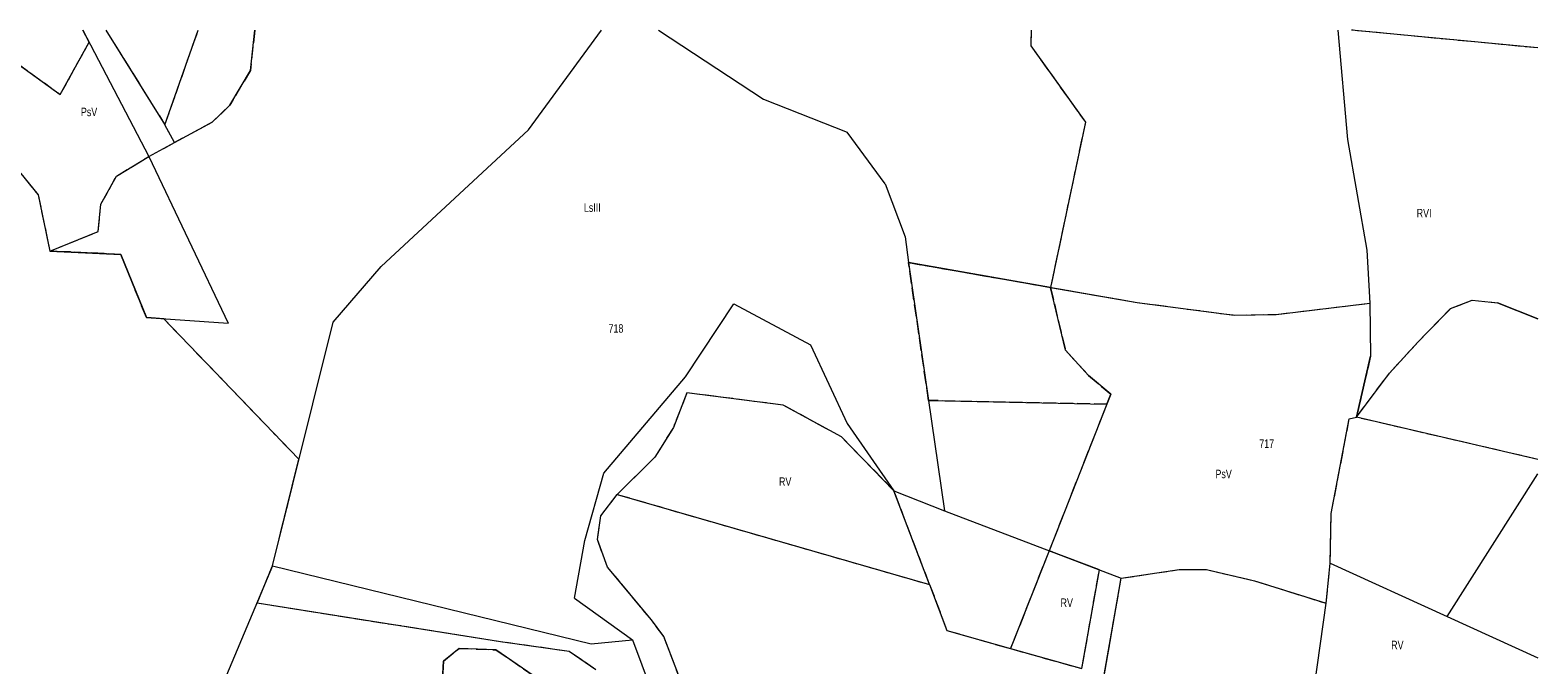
# Model space of a CAD drawing. Header units: metres. Extents: x 7498273 to 7499989, y 5499795 to 5500810.
# Tile 40 of 40: x 7499721 to 7499989, y 5500697 to 5500810. Entities that reach past the tile are written whole.
import ezdxf

# ---------------------------------------------------------------- set-up
doc = ezdxf.new("R2010")
doc.units = ezdxf.units.M
doc.header["$MEASUREMENT"] = 0
doc.linetypes.add('2.25_0.75', pattern=[3, 2.25, -0.75])
for name, color, linetype, lineweight in [('209-oznaczenie konturu klasyfikacyjnego', 7, 'Continuous', 0), ('211-numer działki ewidencyjnej', 7, 'Continuous', 0), ('217-kontur klasyfikacyjny', 7, 'Continuous', 0), ('218-kontur użytku gruntowego', 7, 'Continuous', 0), ('219-działka ewidencyjna', 7, 'Continuous', 0)]:
    doc.layers.add(name, color=color, linetype=linetype, lineweight=lineweight)
doc.styles.get("Standard").update_dxf_attribs({"font": 'Working1250.shx', "width": 0.75})

msp = doc.modelspace()

# ---------------------------------------------------------------- linework, layer by layer
at = {"layer": '217-kontur klasyfikacyjny', "color": 3, "linetype": '2.25_0.75', "lineweight": 13, "flags": 128}
for points in [[(7499711, 5500808.93), (7499725.99, 5500798.12)], [(7499731.16, 5500807.4), (7499730.036, 5500809.555)], [(7499734.114, 5500809.555), (7499744.63, 5500792.71)], [(7499744.63, 5500792.71), (7499750.533, 5500809.555)], [(7499760.6, 5500809.555), (7499759.83, 5500802.4)], [(7499898.748, 5500809.555), (7499898.67, 5500806.76)], [(7499988.876, 5500806.386), (7499955.747, 5500809.555)], [(7499725.99, 5500798.12), (7499731.16, 5500807.4)], [(7499898.67, 5500806.76), (7499908.38, 5500793.19)], [(7499759.83, 5500802.4), (7499756.17, 5500796.19)], [(7499756.17, 5500796.19), (7499753.05, 5500793.18)], [(7499746.33, 5500789.55), (7499744.63, 5500792.71)], [(7499753.05, 5500793.18), (7499746.33, 5500789.55)], [(7499908.38, 5500793.19), (7499902.18, 5500763.8)], [(7499713.85, 5500790.36), (7499722.07, 5500780.25)], [(7499741.76, 5500787.08), (7499746.33, 5500789.55)], [(7499736, 5500783.58), (7499741.76, 5500787.08)], [(7499733.24, 5500778.61), (7499736, 5500783.58)], [(7499722.07, 5500780.25), (7499724.13, 5500770.26)], [(7499732.76, 5500773.71), (7499733.24, 5500778.61)], [(7499724.13, 5500770.26), (7499732.76, 5500773.71)], [(7499736.78, 5500769.67), (7499724.13, 5500770.26)], [(7499741.31, 5500758.42), (7499736.78, 5500769.67)], [(7499880.47, 5500743.68), (7499876.91, 5500768.21)], [(7499876.91, 5500768.21), (7499902.18, 5500763.8)], [(7499902.18, 5500763.8), (7499917.57, 5500761.11)], [(7499902.18, 5500763.8), (7499904.82, 5500752.6)], [(7499917.57, 5500761.11), (7499934.85, 5500758.86)], [(7499942.3, 5500758.98), (7499958.97, 5500760.99)], [(7499958.97, 5500760.99), (7499959.12, 5500751.55)], [(7499967.52, 5500754.03), (7499973.33, 5500760.01)], [(7499973.33, 5500760.01), (7499977.21, 5500761.51)], [(7499977.21, 5500761.51), (7499981.7, 5500761.07)], [(7499981.7, 5500761.07), (7499988.876, 5500758.215)], [(7499744.4, 5500758.21), (7499741.31, 5500758.42)], [(7499768.47, 5500733.21), (7499744.4, 5500758.21)], [(7499934.85, 5500758.86), (7499942.3, 5500758.98)], [(7499904.82, 5500752.6), (7499908.96, 5500748.12)], [(7499962.46, 5500748.52), (7499967.52, 5500754.03)], [(7499959.12, 5500751.55), (7499956.59, 5500740.69)], [(7499908.96, 5500748.12), (7499912.89, 5500744.8)], [(7499956.59, 5500740.69), (7499962.46, 5500748.52)], [(7499837.5, 5500745.05), (7499835.07, 5500738.87)], [(7499854.6, 5500742.85), (7499837.5, 5500745.05)], [(7499912.89, 5500744.8), (7499912.19, 5500743.02)], [(7499864.98, 5500737.22), (7499854.6, 5500742.85)], [(7499912.19, 5500743.02), (7499880.47, 5500743.68)], [(7499912.19, 5500743.02), (7499901.92, 5500716.93)], [(7499835.07, 5500738.87), (7499831.76, 5500733.58)], [(7499952.11, 5500723.56), (7499955.33, 5500740.39)], [(7499955.33, 5500740.39), (7499956.59, 5500740.69)], [(7499988.876, 5500733.185), (7499956.59, 5500740.69)], [(7499874.32, 5500727.63), (7499864.98, 5500737.22)], [(7499763.74, 5500714.23), (7499768.47, 5500733.21)], [(7499831.76, 5500733.58), (7499825.08, 5500726.95)], [(7499822.18, 5500723.15), (7499825.08, 5500726.95)], [(7499825.08, 5500726.95), (7499880.65, 5500710.94)], [(7499880.65, 5500710.94), (7499874.32, 5500727.63)], [(7499821.56, 5500718.94), (7499822.18, 5500723.15)], [(7499951.91, 5500714.76), (7499952.11, 5500723.56)], [(7499823.35, 5500714.05), (7499821.56, 5500718.94)], [(7499901.92, 5500716.93), (7499895.06, 5500699.53)], [(7499910.86, 5500713.53), (7499901.92, 5500716.93)], [(7499951.21, 5500707.59), (7499951.91, 5500714.76)], [(7499761, 5500707.59), (7499763.74, 5500714.23)], [(7499831.16, 5500704.65), (7499823.35, 5500714.05)], [(7499907.75, 5500695.97), (7499910.86, 5500713.53)], [(7499911.74, 5500694.85), (7499914.73, 5500712.05)], [(7499914.73, 5500712.05), (7499925.08, 5500713.61)], [(7499925.08, 5500713.61), (7499929.94, 5500713.61)], [(7499929.94, 5500713.61), (7499938.46, 5500711.61)], [(7499880.65, 5500710.94), (7499883.75, 5500702.77)], [(7499938.46, 5500711.61), (7499951.21, 5500707.59)], [(7499804.34, 5500700.75), (7499761, 5500707.59)], [(7499833.37, 5500701.67), (7499831.16, 5500704.65)], [(7499836.46, 5500693.62), (7499833.37, 5500701.67)], [(7499883.75, 5500702.77), (7499895.06, 5500699.53)], [(7499794.18, 5500697.3), (7499796.97, 5500699.58)], [(7499796.97, 5500699.58), (7499803.48, 5500699.32)], [(7499803.48, 5500699.32), (7499810.16, 5500694.75)], [(7499816.55, 5500699.03), (7499804.34, 5500700.75)], [(7499821.31, 5500695.78), (7499816.55, 5500699.03)], [(7499895.06, 5500699.53), (7499907.75, 5500695.97)], [(7499793.87, 5500692.04), (7499794.18, 5500697.3)]]:
    msp.add_lwpolyline(points, dxfattribs=at)
at = {"layer": '218-kontur użytku gruntowego', "color": 3, "linetype": 'Continuous', "lineweight": 13, "flags": 128}
for points in [[(7499711, 5500808.93), (7499725.99, 5500798.12)], [(7499731.16, 5500807.4), (7499730.036, 5500809.555)], [(7499734.114, 5500809.555), (7499744.63, 5500792.71)], [(7499744.63, 5500792.71), (7499750.533, 5500809.555)], [(7499759.83, 5500802.4), (7499760.6, 5500809.555)], [(7499898.748, 5500809.555), (7499898.67, 5500806.76)], [(7499988.876, 5500806.386), (7499955.747, 5500809.555)], [(7499725.99, 5500798.12), (7499731.16, 5500807.4)], [(7499898.67, 5500806.76), (7499908.38, 5500793.19)], [(7499756.17, 5500796.19), (7499759.83, 5500802.4)], [(7499753.05, 5500793.18), (7499756.17, 5500796.19)], [(7499746.33, 5500789.55), (7499744.63, 5500792.71)], [(7499746.33, 5500789.55), (7499753.05, 5500793.18)], [(7499908.38, 5500793.19), (7499902.18, 5500763.8)], [(7499713.85, 5500790.36), (7499722.07, 5500780.25)], [(7499741.76, 5500787.08), (7499746.33, 5500789.55)], [(7499736, 5500783.58), (7499741.76, 5500787.08)], [(7499733.24, 5500778.61), (7499736, 5500783.58)], [(7499722.07, 5500780.25), (7499724.13, 5500770.26)], [(7499732.76, 5500773.71), (7499733.24, 5500778.61)], [(7499724.13, 5500770.26), (7499732.76, 5500773.71)], [(7499736.78, 5500769.67), (7499724.13, 5500770.26)], [(7499741.31, 5500758.42), (7499736.78, 5500769.67)], [(7499876.91, 5500768.21), (7499880.47, 5500743.68)], [(7499902.18, 5500763.8), (7499876.91, 5500768.21)], [(7499904.82, 5500752.6), (7499902.18, 5500763.8)], [(7499902.18, 5500763.8), (7499917.57, 5500761.11)], [(7499917.57, 5500761.11), (7499934.85, 5500758.86)], [(7499942.3, 5500758.98), (7499958.97, 5500760.99)], [(7499958.97, 5500760.99), (7499959.12, 5500751.55)], [(7499967.52, 5500754.03), (7499973.33, 5500760.01)], [(7499973.33, 5500760.01), (7499977.21, 5500761.51)], [(7499977.21, 5500761.51), (7499981.7, 5500761.07)], [(7499981.7, 5500761.07), (7499988.876, 5500758.215)], [(7499744.4, 5500758.21), (7499741.31, 5500758.42)], [(7499768.47, 5500733.21), (7499744.4, 5500758.21)], [(7499934.85, 5500758.86), (7499942.3, 5500758.98)], [(7499908.96, 5500748.12), (7499904.82, 5500752.6)], [(7499962.46, 5500748.52), (7499967.52, 5500754.03)], [(7499959.12, 5500751.55), (7499956.59, 5500740.69)], [(7499912.89, 5500744.8), (7499908.96, 5500748.12)], [(7499956.59, 5500740.69), (7499962.46, 5500748.52)], [(7499837.5, 5500745.05), (7499835.07, 5500738.87)], [(7499854.6, 5500742.85), (7499837.5, 5500745.05)], [(7499912.19, 5500743.02), (7499912.89, 5500744.8)], [(7499864.98, 5500737.22), (7499854.6, 5500742.85)], [(7499880.47, 5500743.68), (7499912.19, 5500743.02)], [(7499912.19, 5500743.02), (7499901.92, 5500716.93)], [(7499835.07, 5500738.87), (7499831.76, 5500733.58)], [(7499952.11, 5500723.56), (7499955.33, 5500740.39)], [(7499955.33, 5500740.39), (7499956.59, 5500740.69)], [(7499988.876, 5500733.185), (7499956.59, 5500740.69)], [(7499874.32, 5500727.63), (7499864.98, 5500737.22)], [(7499763.74, 5500714.23), (7499768.47, 5500733.21)], [(7499831.76, 5500733.58), (7499825.08, 5500726.95)], [(7499822.18, 5500723.15), (7499825.08, 5500726.95)], [(7499825.08, 5500726.95), (7499880.65, 5500710.94)], [(7499880.65, 5500710.94), (7499874.32, 5500727.63)], [(7499821.56, 5500718.94), (7499822.18, 5500723.15)], [(7499951.91, 5500714.76), (7499952.11, 5500723.56)], [(7499823.35, 5500714.05), (7499821.56, 5500718.94)], [(7499901.92, 5500716.93), (7499895.06, 5500699.53)], [(7499910.86, 5500713.53), (7499901.92, 5500716.93)], [(7499951.21, 5500707.59), (7499951.91, 5500714.76)], [(7499761, 5500707.59), (7499763.74, 5500714.23)], [(7499831.16, 5500704.65), (7499823.35, 5500714.05)], [(7499907.75, 5500695.97), (7499910.86, 5500713.53)], [(7499911.74, 5500694.85), (7499914.73, 5500712.05)], [(7499914.73, 5500712.05), (7499925.08, 5500713.61)], [(7499925.08, 5500713.61), (7499929.94, 5500713.61)], [(7499929.94, 5500713.61), (7499938.46, 5500711.61)], [(7499880.65, 5500710.94), (7499883.75, 5500702.77)], [(7499938.46, 5500711.61), (7499951.21, 5500707.59)], [(7499804.34, 5500700.75), (7499761, 5500707.59)], [(7499833.37, 5500701.67), (7499831.16, 5500704.65)], [(7499836.46, 5500693.62), (7499833.37, 5500701.67)], [(7499883.75, 5500702.77), (7499895.06, 5500699.53)], [(7499796.97, 5500699.58), (7499794.18, 5500697.3)], [(7499803.48, 5500699.32), (7499796.97, 5500699.58)], [(7499810.16, 5500694.75), (7499803.48, 5500699.32)], [(7499816.55, 5500699.03), (7499804.34, 5500700.75)], [(7499821.31, 5500695.78), (7499816.55, 5500699.03)], [(7499895.06, 5500699.53), (7499907.75, 5500695.97)], [(7499794.18, 5500697.3), (7499793.87, 5500692.04)]]:
    msp.add_lwpolyline(points, dxfattribs=at)
at = {"layer": '219-działka ewidencyjna', "color": 3, "linetype": 'Continuous', "lineweight": 13, "flags": 128}
for points in [[(7499730.038, 5500809.555), (7499741.76, 5500787.08)], [(7499734.11, 5500809.555), (7499744.63, 5500792.71)], [(7499744.63, 5500792.71), (7499750.533, 5500809.555)], [(7499809.33, 5500791.8), (7499822.264, 5500809.555)], [(7499832.424, 5500809.555), (7499851.09, 5500797.25)], [(7499953.309, 5500809.555), (7499955.02, 5500790.11)], [(7499851.09, 5500797.25), (7499866, 5500791.39)], [(7499713.85, 5500790.36), (7499722.07, 5500780.25)], [(7499809.33, 5500791.8), (7499783.09, 5500767.5)], [(7499872.74, 5500782.24), (7499866, 5500791.39)], [(7499955.02, 5500790.11), (7499958.47, 5500770.41)], [(7499741.76, 5500787.08), (7499755.86, 5500757.41)], [(7499872.74, 5500782.24), (7499876.34, 5500772.79)], [(7499722.07, 5500780.25), (7499724.13, 5500770.26)], [(7499876.34, 5500772.79), (7499876.91, 5500768.21)], [(7499724.13, 5500770.26), (7499736.78, 5500769.67)], [(7499736.78, 5500769.67), (7499741.31, 5500758.42)], [(7499876.91, 5500768.21), (7499917.57, 5500761.11)], [(7499876.91, 5500768.21), (7499883.33, 5500724.02)], [(7499958.47, 5500770.41), (7499958.97, 5500760.99)], [(7499774.54, 5500757.62), (7499783.09, 5500767.5)], [(7499837.22, 5500747.91), (7499845.81, 5500760.85)], [(7499845.81, 5500760.85), (7499859.5, 5500753.58)], [(7499917.57, 5500761.11), (7499934.85, 5500758.86)], [(7499942.3, 5500758.98), (7499958.97, 5500760.99)], [(7499958.97, 5500760.99), (7499959.12, 5500751.55)], [(7499967.52, 5500754.03), (7499973.33, 5500760.01)], [(7499973.33, 5500760.01), (7499977.21, 5500761.51)], [(7499977.21, 5500761.51), (7499981.7, 5500761.07)], [(7499988.876, 5500758.215), (7499981.7, 5500761.07)], [(7499741.31, 5500758.42), (7499755.86, 5500757.41)], [(7499763.74, 5500714.23), (7499774.54, 5500757.62)], [(7499934.85, 5500758.86), (7499942.3, 5500758.98)], [(7499859.5, 5500753.58), (7499865.98, 5500739.58)], [(7499962.46, 5500748.52), (7499967.52, 5500754.03)], [(7499956.59, 5500740.69), (7499959.12, 5500751.55)], [(7499822.68, 5500730.74), (7499837.22, 5500747.91)], [(7499956.59, 5500740.69), (7499962.46, 5500748.52)], [(7499865.98, 5500739.58), (7499874.32, 5500727.63)], [(7499819.35, 5500718.78), (7499822.68, 5500730.74)], [(7499972.73, 5500705.27), (7499988.876, 5500730.607)], [(7499874.32, 5500727.63), (7499883.33, 5500724.02)], [(7499883.33, 5500724.02), (7499914.73, 5500712.05)], [(7499817.49, 5500708.48), (7499819.35, 5500718.78)], [(7499951.21, 5500707.59), (7499951.91, 5500714.76)], [(7499951.91, 5500714.76), (7499972.73, 5500705.27)], [(7499763.74, 5500714.23), (7499751.95, 5500686.19)], [(7499763.74, 5500714.23), (7499820.43, 5500700.39)], [(7499900.9, 5500632.59), (7499914.73, 5500712.05)], [(7499914.73, 5500712.05), (7499925.08, 5500713.61)], [(7499925.08, 5500713.61), (7499929.94, 5500713.61)], [(7499929.94, 5500713.61), (7499938.46, 5500711.61)], [(7499938.46, 5500711.61), (7499951.21, 5500707.59)], [(7499817.49, 5500708.48), (7499827.83, 5500701.11)], [(7499948.6, 5500689.08), (7499951.21, 5500707.59)], [(7499972.73, 5500705.27), (7499988.876, 5500697.867)], [(7499820.43, 5500700.39), (7499827.83, 5500701.11)], [(7499827.83, 5500701.11), (7499832.62, 5500688.22)]]:
    msp.add_lwpolyline(points, dxfattribs=at)

# ---------------------------------------------------------------- texts
at = {"layer": '209-oznaczenie konturu klasyfikacyjnego', "color": 3, "linetype": 'Continuous', "lineweight": 13, "char_height": 1.5, "attachment_point": 7, "line_spacing_factor": 0.6}
for s, insert in [('\\H1x;\\W0.79;PsV', (7499729.67, 5500794.24)), ('\\H1x;\\W0.79;LsIII', (7499819.16, 5500777.22)), ('\\H1x;\\W0.79;RVI', (7499967.32, 5500776.26)), ('\\H1x;\\W0.79;PsV', (7499931.52, 5500729.83)), ('\\H1x;\\W0.79;RV', (7499853.87, 5500728.5)), ('\\H1x;\\W0.79;RV', (7499903.96, 5500706.95)), ('\\H1x;\\W0.79;RV', (7499962.78, 5500699.43))]:
    msp.add_mtext(s, dxfattribs=dict(at, insert=insert))
at = {"layer": '211-numer działki ewidencyjnej', "color": 3, "linetype": 'Continuous', "lineweight": 13, "char_height": 1.5, "attachment_point": 1, "line_spacing_factor": 0.6}
for s, insert in [('\\H1x;\\W0.79;718', (7499823.54, 5500757.24)), ('\\H1x;\\W0.79;717', (7499939.31, 5500736.74))]:
    msp.add_mtext(s, dxfattribs=dict(at, insert=insert))

doc.saveas('drawing.dxf')
